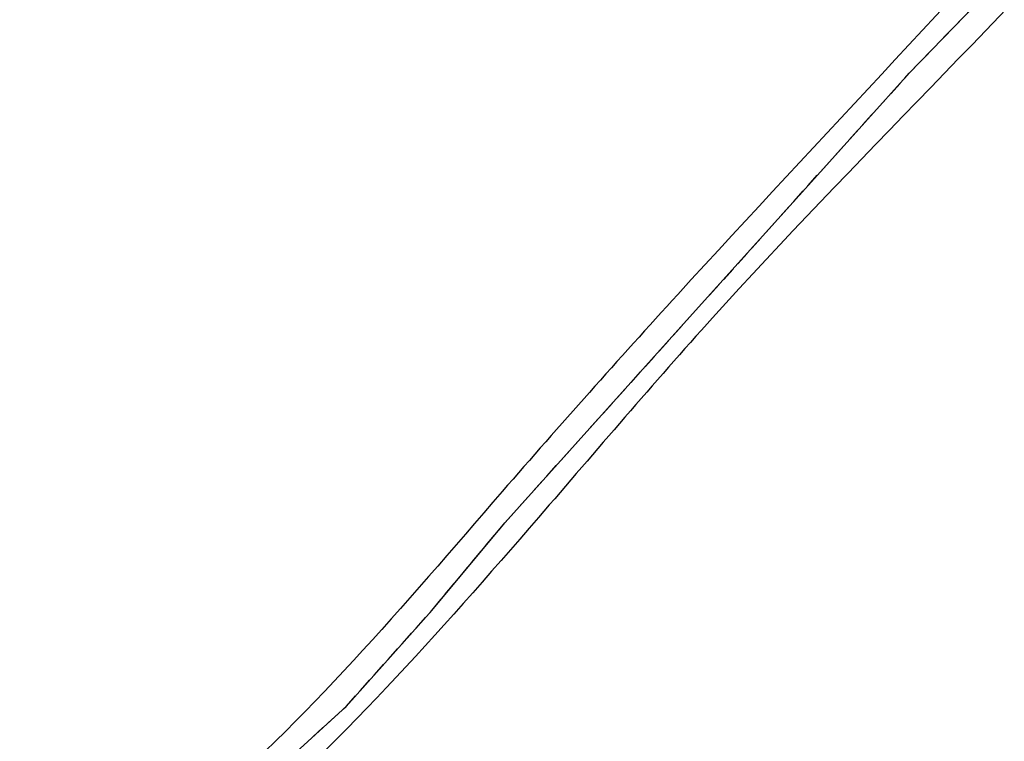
# Model space of a CAD drawing. Header units: millimetres. Extents: x 726415 to 727128, y 2561290 to 2562051.
# Tile 15 of 18: x 726860 to 726949, y 2561547 to 2561612. Entities that reach past the tile are written whole.
import ezdxf

# ---------------------------------------------------------------- set-up
doc = ezdxf.new("R2010")
doc.units = ezdxf.units.MM
doc.linetypes.add('HIDDENX2', pattern=[19.05, 12.7, -6.35])
doc.layers.add('CSP2_ROAD', color=3, linetype='Continuous')
doc.layers.add('ROAD', color=114, linetype='Continuous')

msp = doc.modelspace()

# ---------------------------------------------------------------- linework, layer by layer
at = {"layer": 'CSP2_ROAD'}
msp.add_polyline3d([(726746.912, 2561486.384, 0), (726777.242, 2561493.302, 0), (726794.256, 2561498.931, 0), (726810.011, 2561504.899, 0), (726827.913, 2561512.65, 0), (726834.192, 2561515.302, 0), (726853.269, 2561523.556, 0), (726865.85, 2561530.241, 0), (726876.517, 2561538.2, 0), (726889.393, 2561549.987, 0), (726897.166, 2561558.693, 0), (726903.777, 2561566.631, 0), (726921.091, 2561585.884, 0), (726932.417, 2561598.479, 0), (726940.466, 2561607.428, 0), (726952.641, 2561620.022, 0)], dxfattribs=at)
at = {"layer": 'ROAD', "linetype": 'HIDDENX2', "ltscale": 0.1}
msp.add_lwpolyline([(726746.912, 2561486.384), (726777.242, 2561493.302), (726794.256, 2561498.931), (726810.011, 2561504.899), (726827.913, 2561512.65), (726834.192, 2561515.302), (726853.269, 2561523.556), (726865.85, 2561530.241), (726876.517, 2561538.2), (726889.393, 2561549.987), (726897.166, 2561558.693), (726903.777, 2561566.631), (726921.091, 2561585.884), (726932.417, 2561598.479), (726940.466, 2561607.428), (726952.641, 2561620.022)], dxfattribs=at)
at = {"layer": 'ROAD'}
for points in [[(727061.506, 2561752.297, 575.896), (727049.288, 2561732.089, 575.896), (727033.051, 2561709.249, 575.896), (727014.124, 2561685.014, 585.491), (726993.238, 2561663.033, 585.265), (726962.103, 2561627.061, 585.265), (726922.631, 2561585.234, 585.052), (726906.837, 2561567.12, 584.956), (726878.148, 2561537.312, 584.646), (726854.463, 2561521.346, 583.677), (726835, 2561513.504, 583.125), (726796.376, 2561497.293, 582.34), (726777.374, 2561491.988, 581.862), (726747.87, 2561484.62, 581.054), (726719.307, 2561474.464, 579.776), (726696.872, 2561466.902, 579), (726647.336, 2561453.408, 575.611), (726628.451, 2561449.162, 574.648), (726616.94, 2561448.305, 574.45), (726609.358, 2561445.066, 574.425), (726602.83, 2561435.499, 574.136), (726596.614, 2561427.114, 573.899), (726591.758, 2561424.617, 574.284), (726583.851, 2561425.283, 574.284), (726576.781, 2561423.978, 574.188), (726551.328, 2561411.295, 574.188), (726545.342, 2561408.448, 574.188), (726535.919, 2561403.163, 574.188), (726522.982, 2561397.367, 574.188), (726510.259, 2561392.541, 574.188)], [(727047.885, 2561747.066, 585.838), (727045.867, 2561734.083, 585.622), (727030.501, 2561711.687, 585.622), (727011.433, 2561687.162, 585.421), (726990.381, 2561665.303, 585.315), (726958.798, 2561630.083, 585.315), (726919.479, 2561587.362, 584.993), (726903.551, 2561569.475, 584.951), (726875.436, 2561540.011, 584.844), (726852.195, 2561524.975, 583.659), (726833.525, 2561516.743, 583.099), (726794.54, 2561501.037, 582.47), (726776.536, 2561495.196, 581.712), (726745.511, 2561488.167, 581.059), (726716.562, 2561477.716, 579.792), (726695.715, 2561470.173, 579.051), (726655.781, 2561458.33, 576.175), (726627.156, 2561452.29, 574.544), (726618.798, 2561451.917, 574.407), (726605.429, 2561446.84, 574.328), (726600.843, 2561439.125, 573.967), (726595.482, 2561429.98, 573.894), (726590.592, 2561426.619, 574.184), (726583.579, 2561426.408, 574.184), (726577.395, 2561425.762, 574.034), (726549.131, 2561415.297, 575.12), (726543.334, 2561412.857, 575.896), (726533.872, 2561408.439, 575.896), (726491.471, 2561388.329, 575.896)]]:
    msp.add_spline(points, degree=3, dxfattribs=at)

doc.saveas('drawing.dxf')
